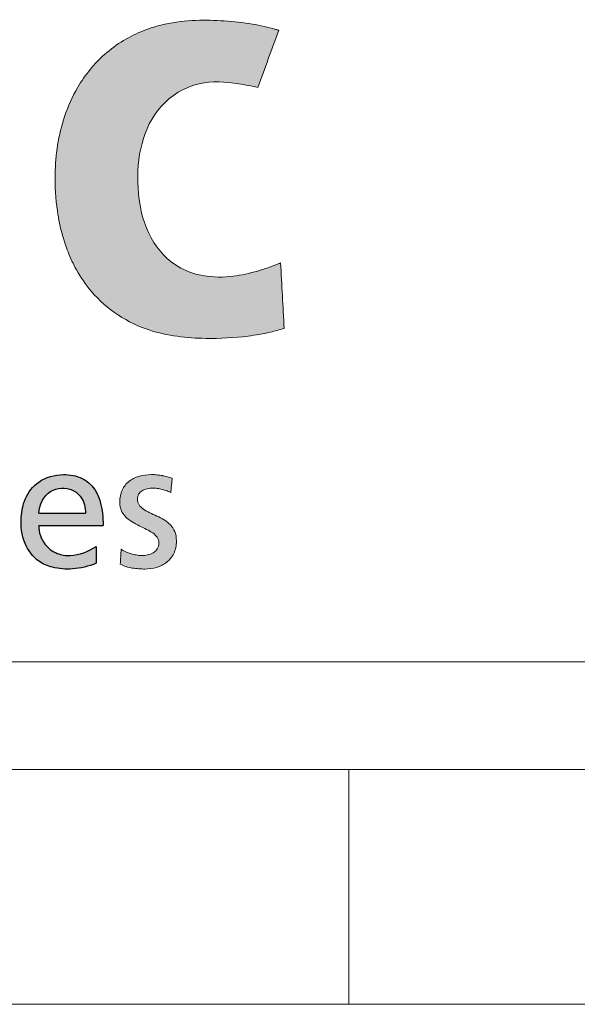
# Model space of a CAD drawing. Header units: millimetres. Extents: x 0 to 70526, y -39110 to 424.
# Tile 24 of 29: x 64788 to 65262, y -39110 to -38274. Entities that reach past the tile are written whole.
import ezdxf

# ---------------------------------------------------------------- set-up
doc = ezdxf.new("R2010")
doc.units = ezdxf.units.MM
doc.header["$LTSCALE"] = 0.25
doc.layers.add('FORMAT', color=7, linetype='Continuous')

# ---------------------------------------------------------------- blocks, each defined once
blk = doc.blocks.new('cajetin')
at = {"color": 7, "linetype": 'Continuous', "lineweight": 18}
for p, q in [((853.5, 7.5), (7.5, 7.5)), ((655.5, 7.5), (655.5, 0)), ((861, 0), (0, 0))]:
    blk.add_line(p, q, dxfattribs=at)
blk = doc.blocks.new('LOGO_sombreado')
at = {"linetype": 'Continuous'}
h = blk.add_hatch(color=7, dxfattribs=at)
edge = h.paths.add_edge_path(flags=0)
edge.add_spline(control_points=[(46.534, 8.5), (46.5, 8.486), (46.321, 8.411), (45.965, 8.295), (45.418, 8.182), (44.827, 8.203), (44.167, 8.47), (43.636, 9.14), (43.456, 10.084), (43.519, 11.033), (43.925, 11.903), (44.748, 12.402), (45.506, 12.351), (45.916, 12.267), (46.05, 12.239)], knot_values=[2, 2, 2, 2, 2.013484, 2.070868, 2.135998, 2.215861, 2.282575, 2.389366, 2.510036, 2.625335, 2.731713, 2.847289, 2.949965, 3, 3, 3, 3], weights=[1, 1, 1, 1, 1, 1, 1, 1, 1, 1, 1, 1, 1, 1, 1], degree=3, periodic=0)
edge.add_line((46.05, 12.239), (46.496, 13.456))
edge.add_spline(control_points=[(46.496, 13.456), (46.473, 13.463), (46.288, 13.516), (45.904, 13.604), (45.334, 13.664), (44.709, 13.682), (44.125, 13.616), (43.608, 13.46), (43.17, 13.245), (42.788, 12.964), (42.461, 12.623), (42.16, 12.187), (41.919, 11.643), (41.768, 11.014), (41.713, 10.336), (41.752, 9.688), (41.864, 9.135), (42.004, 8.715), (42.196, 8.307), (42.526, 7.823), (43.047, 7.363), (43.876, 6.97), (44.839, 6.864), (45.705, 6.912), (46.261, 7.003), (46.512, 7.076), (46.61, 7.105)], knot_values=[0, 0, 0, 0, 0.005207, 0.041752, 0.085467, 0.129316, 0.17742, 0.21242, 0.246106, 0.282735, 0.314918, 0.348182, 0.397515, 0.443076, 0.488082, 0.544788, 0.583504, 0.610174, 0.640875, 0.681066, 0.736716, 0.78949, 0.877914, 0.943285, 0.977973, 1, 1, 1, 1], weights=[1, 1, 1, 1, 1, 1, 1, 1, 1, 1, 1, 1, 1, 1, 1, 1, 1, 1, 1, 1, 1, 1, 1, 1, 1, 1, 1], degree=3, periodic=0)
edge.add_line((46.61, 7.105), (46.534, 8.5))
h = blk.add_hatch(color=7, dxfattribs=at)
edge = h.paths.add_edge_path(flags=0)
edge.add_spline(control_points=[(44.115, 3.64), (44.147, 3.629), (44.175, 3.617), (44.194, 3.605)], knot_values=[37.00004, 37.00004, 37.00004, 37.00004, 38.00004, 38.00004, 38.00004, 38.00004], weights=[1, 1, 1, 1], degree=3, periodic=0)
edge.add_line((44.194, 3.605), (44.202, 3.682))
edge.add_line((44.202, 3.682), (44.21, 3.759))
edge.add_line((44.21, 3.759), (44.218, 3.836))
edge.add_line((44.218, 3.836), (44.225, 3.913))
edge.add_spline(control_points=[(44.225, 3.913), (44.19, 3.924), (44.156, 3.934), (44.121, 3.943)], knot_values=[3, 3, 3, 3, 4, 4, 4, 4], weights=[1, 1, 1, 1], degree=3, periodic=0)
edge.add_spline(control_points=[(44.121, 3.943), (44.086, 3.952), (44.051, 3.96), (44.015, 3.966)], knot_values=[4, 4, 4, 4, 5, 5, 5, 5], weights=[1, 1, 1, 1], degree=3, periodic=0)
edge.add_arc((43.771, 2.663), 1.326, 79.4134, 84.2741)
edge.add_arc((43.784, 2.765), 1.224, 84.4183, 90.0189)
edge.add_spline(control_points=[(43.784, 3.988), (43.689, 3.988), (43.599, 3.976), (43.517, 3.952)], knot_values=[0, 0, 0, 0, 1, 1, 1, 1], weights=[1, 1, 1, 1], degree=3, periodic=0)
edge.add_spline(control_points=[(43.517, 3.952), (43.436, 3.928), (43.363, 3.891), (43.302, 3.842)], knot_values=[1, 1, 1, 1, 2, 2, 2, 2], weights=[1, 1, 1, 1], degree=3, periodic=0)
edge.add_spline(control_points=[(43.302, 3.842), (43.242, 3.793), (43.193, 3.732), (43.159, 3.658)], knot_values=[2, 2, 2, 2, 3, 3, 3, 3], weights=[1, 1, 1, 1], degree=3, periodic=0)
edge.add_spline(control_points=[(43.159, 3.658), (43.125, 3.584), (43.107, 3.497), (43.107, 3.397), (43.107, 3.262), (43.158, 3.163), (43.237, 3.085)], knot_values=[3, 3, 3, 3, 4, 4, 4, 5, 5, 5, 5], weights=[1, 1, 1, 1, 1, 1, 1], degree=3, periodic=0)
edge.add_spline(control_points=[(43.237, 3.085), (43.315, 3.006), (43.419, 2.949), (43.523, 2.897)], knot_values=[5, 5, 5, 5, 6, 6, 6, 6], weights=[1, 1, 1, 1], degree=3, periodic=0)
edge.add_spline(control_points=[(43.523, 2.897), (43.627, 2.845), (43.731, 2.799), (43.809, 2.745)], knot_values=[6, 6, 6, 6, 7, 7, 7, 7], weights=[1, 1, 1, 1], degree=3, periodic=0)
edge.add_spline(control_points=[(43.809, 2.745), (43.887, 2.69), (43.939, 2.626), (43.939, 2.538), (43.939, 2.486), (43.926, 2.443), (43.905, 2.408)], knot_values=[7, 7, 7, 7, 8, 8, 8, 9, 9, 9, 9], weights=[1, 1, 1, 1, 1, 1, 1], degree=3, periodic=0)
edge.add_spline(control_points=[(43.905, 2.408), (43.884, 2.372), (43.854, 2.344), (43.783, 2.302), (43.743, 2.287), (43.701, 2.277)], knot_values=[9, 9, 9, 9, 10, 10, 11, 11, 11, 11], weights=[1, 1, 1, 1, 1, 1], degree=3, periodic=0)
edge.add_spline(control_points=[(43.701, 2.277), (43.66, 2.268), (43.617, 2.263), (43.577, 2.263), (43.551, 2.263), (43.52, 2.266), (43.485, 2.272)], knot_values=[11, 11, 11, 11, 12, 12, 12, 13, 13, 13, 13], weights=[1, 1, 1, 1, 1, 1, 1], degree=3, periodic=0)
edge.add_spline(control_points=[(43.485, 2.272), (43.449, 2.277), (43.411, 2.286), (43.371, 2.297)], knot_values=[13, 13, 13, 13, 14, 14, 14, 14], weights=[1, 1, 1, 1], degree=3, periodic=0)
edge.add_spline(control_points=[(43.371, 2.297), (43.331, 2.308), (43.29, 2.322), (43.25, 2.339)], knot_values=[14, 14, 14, 14, 15, 15, 15, 15], weights=[1, 1, 1, 1], degree=3, periodic=0)
edge.add_spline(control_points=[(43.25, 2.339), (43.21, 2.356), (43.171, 2.376), (43.136, 2.399)], knot_values=[15, 15, 15, 15, 16, 16, 16, 16], weights=[1, 1, 1, 1], degree=3, periodic=0)
edge.add_line((43.136, 2.399), (43.127, 2.241))
edge.add_line((43.127, 2.241), (43.118, 2.082))
edge.add_spline(control_points=[(43.118, 2.082), (43.158, 2.061), (43.2, 2.044), (43.243, 2.03)], knot_values=[18.00004, 18.00004, 18.00004, 18.00004, 19.00004, 19.00004, 19.00004, 19.00004], weights=[1, 1, 1, 1], degree=3, periodic=0)
edge.add_spline(control_points=[(43.243, 2.03), (43.286, 2.016), (43.329, 2.005), (43.418, 1.99), (43.463, 1.985), (43.509, 1.982)], knot_values=[19.00004, 19.00004, 19.00004, 19.00004, 20.00004, 20.00004, 21.00004, 21.00004, 21.00004, 21.00004], weights=[1, 1, 1, 1, 1, 1], degree=3, periodic=0)
edge.add_spline(control_points=[(43.509, 1.982), (43.554, 1.979), (43.599, 1.977), (43.644, 1.977), (43.73, 1.977), (43.815, 1.989), (43.894, 2.013)], knot_values=[21.00004, 21.00004, 21.00004, 21.00004, 22.00004, 22.00004, 22.00004, 23.00004, 23.00004, 23.00004, 23.00004], weights=[1, 1, 1, 1, 1, 1, 1], degree=3, periodic=0)
edge.add_spline(control_points=[(43.894, 2.013), (43.973, 2.037), (44.046, 2.074), (44.108, 2.123)], knot_values=[23.00004, 23.00004, 23.00004, 23.00004, 24.00004, 24.00004, 24.00004, 24.00004], weights=[1, 1, 1, 1], degree=3, periodic=0)
edge.add_spline(control_points=[(44.108, 2.123), (44.171, 2.172), (44.222, 2.234), (44.258, 2.309)], knot_values=[24.00004, 24.00004, 24.00004, 24.00004, 25.00004, 25.00004, 25.00004, 25.00004], weights=[1, 1, 1, 1], degree=3, periodic=0)
edge.add_spline(control_points=[(44.258, 2.309), (44.294, 2.385), (44.315, 2.473), (44.315, 2.576), (44.315, 2.729), (44.263, 2.838), (44.185, 2.919)], knot_values=[25.00004, 25.00004, 25.00004, 25.00004, 26.00004, 26.00004, 26.00004, 27.00004, 27.00004, 27.00004, 27.00004], weights=[1, 1, 1, 1, 1, 1, 1], degree=3, periodic=0)
edge.add_spline(control_points=[(44.185, 2.919), (44.107, 3.001), (44.003, 3.057), (43.899, 3.106)], knot_values=[27.00004, 27.00004, 27.00004, 27.00004, 28.00004, 28.00004, 28.00004, 28.00004], weights=[1, 1, 1, 1], degree=3, periodic=0)
edge.add_spline(control_points=[(43.899, 3.106), (43.795, 3.154), (43.691, 3.196), (43.613, 3.25)], knot_values=[28.00004, 28.00004, 28.00004, 28.00004, 29.00004, 29.00004, 29.00004, 29.00004], weights=[1, 1, 1, 1], degree=3, periodic=0)
edge.add_spline(control_points=[(43.613, 3.25), (43.535, 3.304), (43.483, 3.371), (43.483, 3.469), (43.483, 3.508), (43.493, 3.543), (43.51, 3.572)], knot_values=[29.00004, 29.00004, 29.00004, 29.00004, 30.00004, 30.00004, 30.00004, 31.00004, 31.00004, 31.00004, 31.00004], weights=[1, 1, 1, 1, 1, 1, 1], degree=3, periodic=0)
edge.add_spline(control_points=[(43.51, 3.572), (43.528, 3.602), (43.553, 3.626), (43.585, 3.645)], knot_values=[31.00004, 31.00004, 31.00004, 31.00004, 32.00004, 32.00004, 32.00004, 32.00004], weights=[1, 1, 1, 1], degree=3, periodic=0)
edge.add_spline(control_points=[(43.585, 3.645), (43.616, 3.664), (43.652, 3.679), (43.693, 3.688)], knot_values=[32.00004, 32.00004, 32.00004, 32.00004, 33.00004, 33.00004, 33.00004, 33.00004], weights=[1, 1, 1, 1], degree=3, periodic=0)
edge.add_spline(control_points=[(43.693, 3.688), (43.733, 3.698), (43.777, 3.702), (43.822, 3.702), (43.843, 3.702), (43.871, 3.699), (43.904, 3.694)], knot_values=[33.00004, 33.00004, 33.00004, 33.00004, 34.00004, 34.00004, 34.00004, 35.00004, 35.00004, 35.00004, 35.00004], weights=[1, 1, 1, 1, 1, 1, 1], degree=3, periodic=0)
edge.add_spline(control_points=[(43.904, 3.694), (43.937, 3.689), (43.973, 3.681), (44.01, 3.672)], knot_values=[35.00004, 35.00004, 35.00004, 35.00004, 36.00004, 36.00004, 36.00004, 36.00004], weights=[1, 1, 1, 1], degree=3, periodic=0)
edge.add_spline(control_points=[(44.01, 3.672), (44.046, 3.663), (44.082, 3.652), (44.115, 3.64)], knot_values=[36.00004, 36.00004, 36.00004, 36.00004, 37.00004, 37.00004, 37.00004, 37.00004], weights=[1, 1, 1, 1], degree=3, periodic=0)
h = blk.add_hatch(color=7, dxfattribs=at)
edge = h.paths.add_edge_path(flags=0)
edge.add_spline(control_points=[(44.115, 3.64), (44.147, 3.629), (44.175, 3.617), (44.194, 3.605)], knot_values=[37.00004, 37.00004, 37.00004, 37.00004, 38.00004, 38.00004, 38.00004, 38.00004], weights=[1, 1, 1, 1], degree=3, periodic=0)
edge.add_line((44.194, 3.605), (44.202, 3.682))
edge.add_line((44.202, 3.682), (44.21, 3.759))
edge.add_line((44.21, 3.759), (44.218, 3.836))
edge.add_line((44.218, 3.836), (44.225, 3.913))
edge.add_spline(control_points=[(44.225, 3.913), (44.19, 3.924), (44.156, 3.934), (44.121, 3.943)], knot_values=[3, 3, 3, 3, 4, 4, 4, 4], weights=[1, 1, 1, 1], degree=3, periodic=0)
edge.add_spline(control_points=[(44.121, 3.943), (44.086, 3.952), (44.051, 3.96), (44.015, 3.966)], knot_values=[4, 4, 4, 4, 5, 5, 5, 5], weights=[1, 1, 1, 1], degree=3, periodic=0)
edge.add_arc((43.771, 2.663), 1.326, 79.4134, 84.2741)
edge.add_arc((43.784, 2.765), 1.224, 84.4183, 90.0189)
edge.add_spline(control_points=[(43.784, 3.988), (43.689, 3.988), (43.599, 3.976), (43.517, 3.952)], knot_values=[0, 0, 0, 0, 1, 1, 1, 1], weights=[1, 1, 1, 1], degree=3, periodic=0)
edge.add_spline(control_points=[(43.517, 3.952), (43.436, 3.928), (43.363, 3.891), (43.302, 3.842)], knot_values=[1, 1, 1, 1, 2, 2, 2, 2], weights=[1, 1, 1, 1], degree=3, periodic=0)
edge.add_spline(control_points=[(43.302, 3.842), (43.242, 3.793), (43.193, 3.732), (43.159, 3.658)], knot_values=[2, 2, 2, 2, 3, 3, 3, 3], weights=[1, 1, 1, 1], degree=3, periodic=0)
edge.add_spline(control_points=[(43.159, 3.658), (43.125, 3.584), (43.107, 3.497), (43.107, 3.397), (43.107, 3.262), (43.158, 3.163), (43.237, 3.085)], knot_values=[3, 3, 3, 3, 4, 4, 4, 5, 5, 5, 5], weights=[1, 1, 1, 1, 1, 1, 1], degree=3, periodic=0)
edge.add_spline(control_points=[(43.237, 3.085), (43.315, 3.006), (43.419, 2.949), (43.523, 2.897)], knot_values=[5, 5, 5, 5, 6, 6, 6, 6], weights=[1, 1, 1, 1], degree=3, periodic=0)
edge.add_spline(control_points=[(43.523, 2.897), (43.627, 2.845), (43.731, 2.799), (43.809, 2.745)], knot_values=[6, 6, 6, 6, 7, 7, 7, 7], weights=[1, 1, 1, 1], degree=3, periodic=0)
edge.add_spline(control_points=[(43.809, 2.745), (43.887, 2.69), (43.939, 2.626), (43.939, 2.538), (43.939, 2.486), (43.926, 2.443), (43.905, 2.408)], knot_values=[7, 7, 7, 7, 8, 8, 8, 9, 9, 9, 9], weights=[1, 1, 1, 1, 1, 1, 1], degree=3, periodic=0)
edge.add_spline(control_points=[(43.905, 2.408), (43.884, 2.372), (43.854, 2.344), (43.783, 2.302), (43.743, 2.287), (43.701, 2.277)], knot_values=[9, 9, 9, 9, 10, 10, 11, 11, 11, 11], weights=[1, 1, 1, 1, 1, 1], degree=3, periodic=0)
edge.add_spline(control_points=[(43.701, 2.277), (43.66, 2.268), (43.617, 2.263), (43.577, 2.263), (43.551, 2.263), (43.52, 2.266), (43.485, 2.272)], knot_values=[11, 11, 11, 11, 12, 12, 12, 13, 13, 13, 13], weights=[1, 1, 1, 1, 1, 1, 1], degree=3, periodic=0)
edge.add_spline(control_points=[(43.485, 2.272), (43.449, 2.277), (43.411, 2.286), (43.371, 2.297)], knot_values=[13, 13, 13, 13, 14, 14, 14, 14], weights=[1, 1, 1, 1], degree=3, periodic=0)
edge.add_spline(control_points=[(43.371, 2.297), (43.331, 2.308), (43.29, 2.322), (43.25, 2.339)], knot_values=[14, 14, 14, 14, 15, 15, 15, 15], weights=[1, 1, 1, 1], degree=3, periodic=0)
edge.add_spline(control_points=[(43.25, 2.339), (43.21, 2.356), (43.171, 2.376), (43.136, 2.399)], knot_values=[15, 15, 15, 15, 16, 16, 16, 16], weights=[1, 1, 1, 1], degree=3, periodic=0)
edge.add_line((43.136, 2.399), (43.127, 2.241))
edge.add_line((43.127, 2.241), (43.118, 2.082))
edge.add_spline(control_points=[(43.118, 2.082), (43.158, 2.061), (43.2, 2.044), (43.243, 2.03)], knot_values=[18.00004, 18.00004, 18.00004, 18.00004, 19.00004, 19.00004, 19.00004, 19.00004], weights=[1, 1, 1, 1], degree=3, periodic=0)
edge.add_spline(control_points=[(43.243, 2.03), (43.286, 2.016), (43.329, 2.005), (43.418, 1.99), (43.463, 1.985), (43.509, 1.982)], knot_values=[19.00004, 19.00004, 19.00004, 19.00004, 20.00004, 20.00004, 21.00004, 21.00004, 21.00004, 21.00004], weights=[1, 1, 1, 1, 1, 1], degree=3, periodic=0)
edge.add_spline(control_points=[(43.509, 1.982), (43.554, 1.979), (43.599, 1.977), (43.644, 1.977), (43.73, 1.977), (43.815, 1.989), (43.894, 2.013)], knot_values=[21.00004, 21.00004, 21.00004, 21.00004, 22.00004, 22.00004, 22.00004, 23.00004, 23.00004, 23.00004, 23.00004], weights=[1, 1, 1, 1, 1, 1, 1], degree=3, periodic=0)
edge.add_spline(control_points=[(43.894, 2.013), (43.973, 2.037), (44.046, 2.074), (44.108, 2.123)], knot_values=[23.00004, 23.00004, 23.00004, 23.00004, 24.00004, 24.00004, 24.00004, 24.00004], weights=[1, 1, 1, 1], degree=3, periodic=0)
edge.add_spline(control_points=[(44.108, 2.123), (44.171, 2.172), (44.222, 2.234), (44.258, 2.309)], knot_values=[24.00004, 24.00004, 24.00004, 24.00004, 25.00004, 25.00004, 25.00004, 25.00004], weights=[1, 1, 1, 1], degree=3, periodic=0)
edge.add_spline(control_points=[(44.258, 2.309), (44.294, 2.385), (44.315, 2.473), (44.315, 2.576), (44.315, 2.729), (44.263, 2.838), (44.185, 2.919)], knot_values=[25.00004, 25.00004, 25.00004, 25.00004, 26.00004, 26.00004, 26.00004, 27.00004, 27.00004, 27.00004, 27.00004], weights=[1, 1, 1, 1, 1, 1, 1], degree=3, periodic=0)
edge.add_spline(control_points=[(44.185, 2.919), (44.107, 3.001), (44.003, 3.057), (43.899, 3.106)], knot_values=[27.00004, 27.00004, 27.00004, 27.00004, 28.00004, 28.00004, 28.00004, 28.00004], weights=[1, 1, 1, 1], degree=3, periodic=0)
edge.add_spline(control_points=[(43.899, 3.106), (43.795, 3.154), (43.691, 3.196), (43.613, 3.25)], knot_values=[28.00004, 28.00004, 28.00004, 28.00004, 29.00004, 29.00004, 29.00004, 29.00004], weights=[1, 1, 1, 1], degree=3, periodic=0)
edge.add_spline(control_points=[(43.613, 3.25), (43.535, 3.304), (43.483, 3.371), (43.483, 3.469), (43.483, 3.508), (43.493, 3.543), (43.51, 3.572)], knot_values=[29.00004, 29.00004, 29.00004, 29.00004, 30.00004, 30.00004, 30.00004, 31.00004, 31.00004, 31.00004, 31.00004], weights=[1, 1, 1, 1, 1, 1, 1], degree=3, periodic=0)
edge.add_spline(control_points=[(43.51, 3.572), (43.528, 3.602), (43.553, 3.626), (43.585, 3.645)], knot_values=[31.00004, 31.00004, 31.00004, 31.00004, 32.00004, 32.00004, 32.00004, 32.00004], weights=[1, 1, 1, 1], degree=3, periodic=0)
edge.add_spline(control_points=[(43.585, 3.645), (43.616, 3.664), (43.652, 3.679), (43.693, 3.688)], knot_values=[32.00004, 32.00004, 32.00004, 32.00004, 33.00004, 33.00004, 33.00004, 33.00004], weights=[1, 1, 1, 1], degree=3, periodic=0)
edge.add_spline(control_points=[(43.693, 3.688), (43.733, 3.698), (43.777, 3.702), (43.822, 3.702), (43.843, 3.702), (43.871, 3.699), (43.904, 3.694)], knot_values=[33.00004, 33.00004, 33.00004, 33.00004, 34.00004, 34.00004, 34.00004, 35.00004, 35.00004, 35.00004, 35.00004], weights=[1, 1, 1, 1, 1, 1, 1], degree=3, periodic=0)
edge.add_spline(control_points=[(43.904, 3.694), (43.937, 3.689), (43.973, 3.681), (44.01, 3.672)], knot_values=[35.00004, 35.00004, 35.00004, 35.00004, 36.00004, 36.00004, 36.00004, 36.00004], weights=[1, 1, 1, 1], degree=3, periodic=0)
edge.add_spline(control_points=[(44.01, 3.672), (44.046, 3.663), (44.082, 3.652), (44.115, 3.64)], knot_values=[36.00004, 36.00004, 36.00004, 36.00004, 37.00004, 37.00004, 37.00004, 37.00004], weights=[1, 1, 1, 1], degree=3, periodic=0)
at = {"layer": 'FORMAT'}
h = blk.add_hatch(color=256, dxfattribs=at)
edge = h.paths.add_edge_path(flags=0)
edge.add_spline(control_points=[(42.752, 2.904), (42.752, 3.074), (42.73, 3.344), (42.58, 3.705), (42.303, 3.948), (41.859, 4.021), (41.373, 3.895), (41.07, 3.501), (40.98, 3.029), (41.032, 2.537), (41.317, 2.144), (41.705, 1.986), (42.134, 1.959), (42.446, 2.032), (42.605, 2.101)], knot_values=[0, 0, 0, 0, 0.09648, 0.152405, 0.218062, 0.295923, 0.399434, 0.486993, 0.561533, 0.668927, 0.759756, 0.820351, 0.901397, 1, 1, 1, 1], weights=[1, 1, 1, 1, 1, 1, 1, 1, 1, 1, 1, 1, 1, 1, 1], degree=3, periodic=0)
edge.add_line((42.605, 2.101), (42.605, 2.455))
edge.add_spline(control_points=[(42.605, 2.455), (42.439, 2.355), (42.158, 2.232), (41.754, 2.291), (41.464, 2.506), (41.379, 2.759), (41.381, 2.904)], knot_values=[0, 0, 0, 0, 0.364517, 0.537077, 0.732789, 1, 1, 1, 1], weights=[1, 1, 1, 1, 1, 1, 1], degree=3, periodic=0)
edge.add_line((41.381, 2.904), (42.752, 2.904))
edge = h.paths.add_edge_path(flags=0)
edge.add_line((42.376, 3.167), (41.381, 3.167))
edge.add_spline(control_points=[(41.381, 3.167), (41.396, 3.338), (41.52, 3.623), (41.862, 3.719), (42.108, 3.682), (42.33, 3.489), (42.376, 3.285), (42.376, 3.167)], knot_values=[0, 0, 0, 0, 0.333684, 0.482957, 0.632522, 0.77884, 1, 1, 1, 1], weights=[1, 1, 1, 1, 1, 1, 1, 1], degree=3, periodic=0)
at = {"color": 7, "linetype": 'Continuous', "lineweight": 18}
blk.add_line((0, 0), (72.5, 0), dxfattribs=at)
for centre, radius, start, end in [((43.784, 2.765), 1.224, 84.4183, 90.0189), ((43.771, 2.663), 1.326, 79.4134, 84.2741)]:
    blk.add_arc(centre, radius, start, end, dxfattribs=at)
at = {"color": 8, "linetype": 'Continuous', "lineweight": 0}
for points, knots in [([(46.496, 13.456), (46.473, 13.463), (46.288, 13.516), (45.904, 13.604), (45.334, 13.664), (44.709, 13.682), (44.125, 13.616), (43.608, 13.46), (43.17, 13.245), (42.788, 12.964), (42.461, 12.623), (42.16, 12.187), (41.919, 11.643), (41.768, 11.014), (41.713, 10.336), (41.752, 9.688), (41.864, 9.135), (42.004, 8.715), (42.196, 8.307), (42.526, 7.823), (43.047, 7.363), (43.876, 6.97), (44.839, 6.864), (45.705, 6.912), (46.261, 7.003), (46.512, 7.076), (46.61, 7.105)], [0, 0, 0, 0, 0.005207, 0.041752, 0.085467, 0.129316, 0.17742, 0.21242, 0.246106, 0.282735, 0.314918, 0.348182, 0.397515, 0.443076, 0.488082, 0.544788, 0.583504, 0.610174, 0.640875, 0.681066, 0.736716, 0.78949, 0.877914, 0.943285, 0.977973, 1, 1, 1, 1]), ([(46.534, 8.5), (46.5, 8.486), (46.321, 8.411), (45.965, 8.295), (45.418, 8.182), (44.827, 8.203), (44.167, 8.47), (43.636, 9.14), (43.456, 10.084), (43.519, 11.033), (43.925, 11.903), (44.748, 12.402), (45.506, 12.351), (45.916, 12.267), (46.05, 12.239)], [2, 2, 2, 2, 2.013484, 2.070868, 2.135998, 2.215861, 2.282575, 2.389366, 2.510036, 2.625335, 2.731713, 2.847289, 2.949965, 3, 3, 3, 3]), ([(43.159, 3.658), (43.125, 3.584), (43.107, 3.497), (43.107, 3.397), (43.107, 3.262), (43.158, 3.163), (43.237, 3.085)], [3, 3, 3, 3, 4, 4, 4, 5, 5, 5, 5]), ([(43.613, 3.25), (43.535, 3.304), (43.483, 3.371), (43.483, 3.469), (43.483, 3.508), (43.493, 3.543), (43.51, 3.572)], [29.00004, 29.00004, 29.00004, 29.00004, 30.00004, 30.00004, 30.00004, 31.00004, 31.00004, 31.00004, 31.00004]), ([(43.693, 3.688), (43.733, 3.698), (43.777, 3.702), (43.822, 3.702), (43.843, 3.702), (43.871, 3.699), (43.904, 3.694)], [33.00004, 33.00004, 33.00004, 33.00004, 34.00004, 34.00004, 34.00004, 35.00004, 35.00004, 35.00004, 35.00004]), ([(43.809, 2.745), (43.887, 2.69), (43.939, 2.626), (43.939, 2.538), (43.939, 2.486), (43.926, 2.443), (43.905, 2.408)], [7, 7, 7, 7, 8, 8, 8, 9, 9, 9, 9]), ([(44.258, 2.309), (44.294, 2.385), (44.315, 2.473), (44.315, 2.576), (44.315, 2.729), (44.263, 2.838), (44.185, 2.919)], [25.00004, 25.00004, 25.00004, 25.00004, 26.00004, 26.00004, 26.00004, 27.00004, 27.00004, 27.00004, 27.00004]), ([(43.905, 2.408), (43.884, 2.372), (43.854, 2.344), (43.783, 2.302), (43.743, 2.287), (43.701, 2.277)], [9, 9, 9, 9, 10, 10, 11, 11, 11, 11]), ([(43.701, 2.277), (43.66, 2.268), (43.617, 2.263), (43.577, 2.263), (43.551, 2.263), (43.52, 2.266), (43.485, 2.272)], [11, 11, 11, 11, 12, 12, 12, 13, 13, 13, 13]), ([(43.243, 2.03), (43.286, 2.016), (43.329, 2.005), (43.418, 1.99), (43.463, 1.985), (43.509, 1.982)], [19.00004, 19.00004, 19.00004, 19.00004, 20.00004, 20.00004, 21.00004, 21.00004, 21.00004, 21.00004]), ([(43.509, 1.982), (43.554, 1.979), (43.599, 1.977), (43.644, 1.977), (43.73, 1.977), (43.815, 1.989), (43.894, 2.013)], [21.00004, 21.00004, 21.00004, 21.00004, 22.00004, 22.00004, 22.00004, 23.00004, 23.00004, 23.00004, 23.00004])]:
    blk.add_open_spline(points, degree=3, knots=knots, dxfattribs=at)
for points in [[(46.05, 12.239), (46.198, 12.645), (46.347, 13.05), (46.496, 13.456)], [(46.61, 7.105), (46.585, 7.57), (46.559, 8.035), (46.534, 8.5)], [(43.784, 3.988), (43.689, 3.988), (43.599, 3.976), (43.517, 3.952)], [(43.302, 3.842), (43.242, 3.793), (43.193, 3.732), (43.159, 3.658)], [(43.517, 3.952), (43.436, 3.928), (43.363, 3.891), (43.302, 3.842)], [(44.121, 3.943), (44.086, 3.952), (44.051, 3.96), (44.015, 3.966)], [(44.225, 3.913), (44.19, 3.924), (44.156, 3.934), (44.121, 3.943)], [(44.21, 3.759), (44.212, 3.785), (44.215, 3.81), (44.218, 3.836)], [(44.218, 3.836), (44.22, 3.862), (44.223, 3.888), (44.225, 3.913)], [(43.51, 3.572), (43.528, 3.602), (43.553, 3.626), (43.585, 3.645)], [(43.585, 3.645), (43.616, 3.664), (43.652, 3.679), (43.693, 3.688)], [(43.904, 3.694), (43.937, 3.689), (43.973, 3.681), (44.01, 3.672)], [(44.01, 3.672), (44.046, 3.663), (44.082, 3.652), (44.115, 3.64)], [(44.115, 3.64), (44.147, 3.629), (44.175, 3.617), (44.194, 3.605)], [(44.194, 3.605), (44.197, 3.63), (44.2, 3.656), (44.202, 3.682)], [(44.202, 3.682), (44.205, 3.707), (44.207, 3.733), (44.21, 3.759)], [(43.899, 3.106), (43.795, 3.154), (43.691, 3.196), (43.613, 3.25)], [(43.237, 3.085), (43.315, 3.006), (43.419, 2.949), (43.523, 2.897)], [(44.185, 2.919), (44.107, 3.001), (44.003, 3.057), (43.899, 3.106)], [(43.523, 2.897), (43.627, 2.845), (43.731, 2.799), (43.809, 2.745)], [(43.136, 2.399), (43.133, 2.346), (43.13, 2.293), (43.127, 2.241)], [(43.25, 2.339), (43.21, 2.356), (43.171, 2.376), (43.136, 2.399)], [(43.371, 2.297), (43.331, 2.308), (43.29, 2.322), (43.25, 2.339)], [(44.108, 2.123), (44.171, 2.172), (44.222, 2.234), (44.258, 2.309)], [(43.127, 2.241), (43.124, 2.188), (43.121, 2.135), (43.118, 2.082)], [(43.485, 2.272), (43.449, 2.277), (43.411, 2.286), (43.371, 2.297)], [(43.894, 2.013), (43.973, 2.037), (44.046, 2.074), (44.108, 2.123)], [(43.118, 2.082), (43.158, 2.061), (43.2, 2.044), (43.243, 2.03)]]:
    blk.add_open_spline(points, degree=3, dxfattribs=at)
at = {"layer": 'FORMAT', "color": 7}
for p, q in [((41.381, 3.167), (42.376, 3.167)), ((41.381, 2.904), (42.752, 2.904)), ((42.605, 2.455), (42.605, 2.101))]:
    blk.add_line(p, q, dxfattribs=at)
for points, knots in [([(42.605, 2.101), (42.446, 2.032), (42.134, 1.959), (41.705, 1.986), (41.317, 2.144), (41.032, 2.537), (40.98, 3.029), (41.07, 3.501), (41.373, 3.895), (41.859, 4.021), (42.303, 3.948), (42.58, 3.705), (42.73, 3.344), (42.752, 3.074), (42.752, 2.904)], [0, 0, 0, 0, 0.098603, 0.179649, 0.240244, 0.331073, 0.438467, 0.513007, 0.600566, 0.704077, 0.781938, 0.847595, 0.90352, 1, 1, 1, 1]), ([(41.381, 3.167), (41.396, 3.338), (41.52, 3.623), (41.862, 3.719), (42.108, 3.682), (42.33, 3.489), (42.376, 3.285), (42.376, 3.167)], [0, 0, 0, 0, 0.333684, 0.482957, 0.632522, 0.77884, 1, 1, 1, 1]), ([(41.381, 2.904), (41.379, 2.759), (41.464, 2.506), (41.754, 2.291), (42.158, 2.232), (42.439, 2.355), (42.605, 2.455)], [0, 0, 0, 0, 0.267211, 0.462923, 0.635483, 1, 1, 1, 1])]:
    blk.add_open_spline(points, degree=3, knots=knots, dxfattribs=at)
blk = doc.blocks.new('A$C861fd815')
at = {"color": 7, "linetype": 'Continuous', "lineweight": 18}
blk.add_line((63155.37, -38910.35), (70327.25, -38910.35), dxfattribs=at)
at = {"xscale": 26.5625, "yscale": 26.5625, "zscale": 26.5625}
blk.add_blockref('cajetin', (47656.16, -39109.56), dxfattribs=at)
at = {"color": 7, "linetype": 'Continuous', "xscale": 39.84375, "yscale": 39.84375, "zscale": 39.84375}
blk.add_blockref('LOGO_sombreado', (63155.76, -38818.79), dxfattribs=at)

msp = doc.modelspace()

# ---------------------------------------------------------------- block references
msp.add_blockref('A$C861fd815', (0, 0))

doc.saveas('drawing.dxf')
